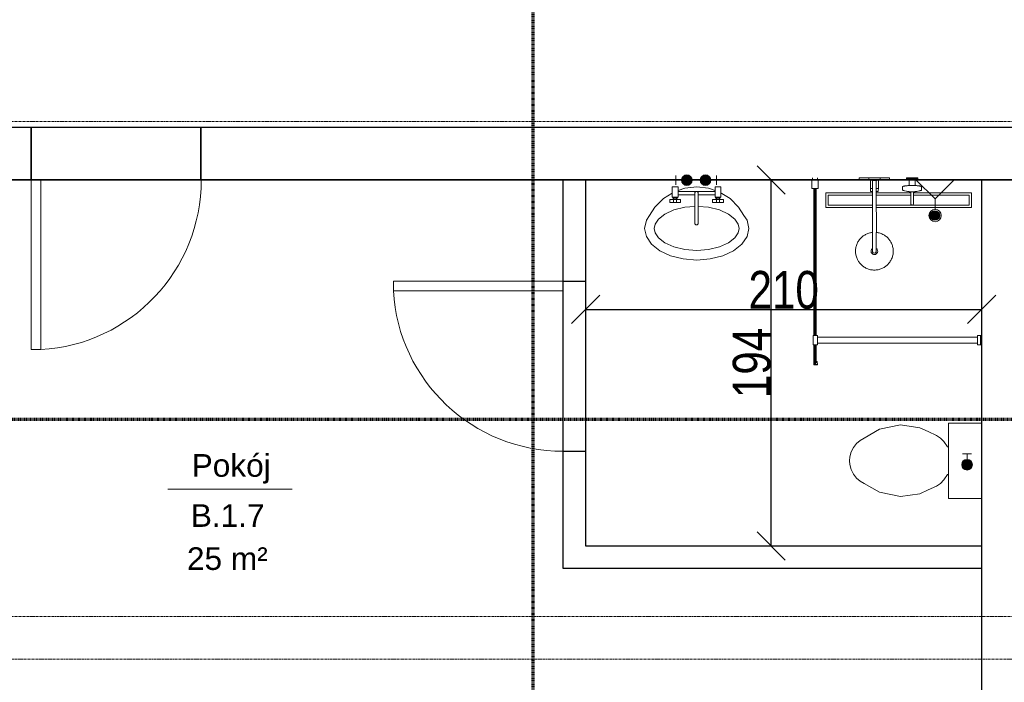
# Model space of a CAD drawing. Header units: millimetres. Extents: x -57350 to 14871, y -25411 to 16830.
# Tile 17 of 66: x -23835 to -18613, y -8658 to -5145. Entities that reach past the tile are written whole.
import ezdxf
from ezdxf.lldxf.tags import DXFTag

# ---------------------------------------------------------------- set-up
doc = ezdxf.new("R2010")
doc.units = ezdxf.units.MM
doc.linetypes.add('Kreska', pattern=[6.35, 3.175, -3.175])
doc.linetypes.add('Linia siatki', pattern=[22.225, 12.7, -3.175, 3.175, -3.175])
for name, color, linetype, lineweight in [('A-ANNO-DIMS', 7, 'Continuous', 5), ('A-AREA-IDEN', 7, 'Continuous', 5), ('A-DETL-GENF', 7, 'Continuous', 5), ('A-DOOR', 7, 'Continuous', 5), ('A-WALL', 7, 'Continuous', 5), ('G-ANNO-SYMB', 7, 'Continuous', 5), ('IS_Odbiorniki', 7, 'SOLID', 18), ('P-SANR-FIXT', 7, 'Continuous', 5), ('S-GRID', 7, 'Continuous', 5)]:
    doc.layers.add(name, color=color, linetype=linetype, lineweight=lineweight)
doc.layers.add('Default', color=7, linetype='Continuous')
doc.layers.add('IS_Ciepła_woda', color=1, linetype='DASHDOT', lineweight=30, true_color=0xff0000)
doc.styles.add('Arial_2', font='arial.ttf', dxfattribs={"width": 0.8, "height": 200})
doc.styles.add('Arial_3', font='arial.ttf', dxfattribs={"height": 120})
tags = doc.linetypes.add('DASHDOT', pattern=[20, 10, -5, 0, -5]).pattern_tags.tags
tags[10:11] = [DXFTag(74, 4), DXFTag(75, 0), DXFTag(340, '0'), DXFTag(46, 0.0), DXFTag(50, 0.0), DXFTag(44, 0.0), DXFTag(45, 0.0)]
tags[8:9] = [DXFTag(74, 4), DXFTag(75, 0), DXFTag(340, '0'), DXFTag(46, 0.0), DXFTag(50, 0.0), DXFTag(44, 0.0), DXFTag(45, 0.0)]
tags[6:7] = [DXFTag(74, 4), DXFTag(75, 0), DXFTag(340, '0'), DXFTag(46, 0.0), DXFTag(50, 0.0), DXFTag(44, 0.0), DXFTag(45, 0.0)]
tags[4:5] = [DXFTag(74, 4), DXFTag(75, 0), DXFTag(340, '0'), DXFTag(46, 0.0), DXFTag(50, 0.0), DXFTag(44, 0.0), DXFTag(45, 0.0)]
tags = doc.linetypes.add('SOLID', pattern=[10, 10, 0]).pattern_tags.tags
tags[6:7] = [DXFTag(74, 4), DXFTag(75, 0), DXFTag(340, '0'), DXFTag(46, 0.0), DXFTag(50, 0.0), DXFTag(44, 0.0), DXFTag(45, 0.0)]
tags[4:5] = [DXFTag(74, 4), DXFTag(75, 0), DXFTag(340, '0'), DXFTag(46, 0.0), DXFTag(50, 0.0), DXFTag(44, 0.0), DXFTag(45, 0.0)]
doc.dimstyles.new('REVIT_standard', dxfattribs={"dimscale": 304.8, "dimtxt": 204.05188, "dimasz": 0.492126, "dimexe": 0.328084, "dimexo": 0.0625, "dimgap": 0, "dimtad": 1, "dimdec": 0, "dimlfac": 0.1, "dimzin": 0, "dimdsep": 46, "dimtxsty": 'Arial_2', "dimblk1": 'OBLIQUE', "dimblk2": 'OBLIQUE', "dimsah": 1, "dimcen": 0.09, "dimazin": 0, "dimtfac": 1, "dimtdec": 4, "dimtix": 1, "dimtmove": 0, "dimatfit": 3, "dimfxl": 0.328084, "dimfxlon": 1, "dimtvp": 1, "dimtolj": 1, "dimtzin": 0, "dimarcsym": 2})

# ---------------------------------------------------------------- blocks, each defined once
blk = doc.blocks.new('AN_pomieszczenia - Room Tag With Area-359654-RZUT PIĘTRA I')
at = {"layer": 'A-AREA-IDEN'}
for p in [(-3.295, 0), (3.295, 0)]:
    blk.add_line(p, (0, 0), dxfattribs=at)
blk = doc.blocks.new('M_Jednoskrzydłowe płytowe - 90-1529471-RZUT PIĘTRA I')
at = {"layer": 'A-DOOR', "lineweight": 18}
for p, q in [((399, -45), (399, -945.2)), ((450, -45), (399, -45)), ((450, -45), (450, -945.2)), ((450, -945.2), (399, -945.2))]:
    blk.add_line(p, q, dxfattribs=at)
at = {"layer": 'A-DOOR'}
blk.add_arc((450, -45), 901.7, 180, 266.7576, dxfattribs=at)
blk = doc.blocks.new('Sanitary_Showers_Roca_T-500-Pack-Basic-Thermostatic - T-500 Pack Basic Thermostatic-822852-Rzut Parteru')
at = {"layer": 'A-DETL-GENF'}
for p, q in [((63, 0), (-4.7, 0)), ((-4.7, 0), (-4.7, -13)), ((85.3, 0), (63, 0)), ((155.3, 0), (85.3, 0)), ((-174.7, -47), (-175.3, -48)), ((-175.3, -48), (-175.3, -65.1)), ((-173.9, -46.4), (-174.7, -47)), ((-172.8, -45.9), (-173.9, -46.4)), ((-171.4, -45.4), (-172.8, -45.9)), ((-169.8, -44.9), (-171.4, -45.4)), ((-167.8, -44.5), (-169.8, -44.9)), ((-165.6, -44), (-167.8, -44.5)), ((-163.2, -43.6), (-165.6, -44)), ((-160.5, -43.2), (-163.2, -43.6)), ((-157.6, -42.8), (-160.5, -43.2)), ((-154.4, -42.5), (-157.6, -42.8)), ((-123.6, -0.1), (-154.7, -0.1)), ((-154.7, -0.1), (-154.7, -6.1)), ((-154.7, -6.1), (-140.7, -6.1)), ((-151.1, -42.2), (-154.4, -42.5)), ((-147.7, -41.9), (-151.1, -42.2)), ((-144.1, -41.7), (-147.7, -41.9)), ((-140.7, -41.5), (-144.1, -41.7)), ((-140.7, -6.1), (-140.7, -41.5)), ((-140.7, -6.1), (-108.7, -6.1)), ((-134.3, -41.3), (-140.7, -41.5)), ((-127.9, -41.2), (-134.3, -41.3)), ((-121.5, -41.2), (-127.9, -41.2)), ((-94.7, -0.1), (-123.6, -0.1)), ((-115.1, -41.3), (-121.5, -41.2)), ((-108.7, -41.5), (-115.1, -41.3)), ((-108.7, -41.5), (-108.7, -6.1)), ((-108.7, -6.1), (-94.7, -6.1)), ((-105.4, -41.7), (-108.7, -41.5)), ((-101.8, -41.9), (-105.4, -41.7)), ((-98.3, -42.2), (-101.8, -41.9)), ((-95, -42.5), (-98.3, -42.2)), ((-91.9, -42.8), (-95, -42.5)), ((-94.7, -6.1), (-94.7, -0.1)), ((-89, -43.2), (-91.9, -42.8)), ((-86.3, -43.6), (-89, -43.2)), ((-83.8, -44), (-86.3, -43.6)), ((-81.6, -44.4), (-83.8, -44)), ((-79.7, -44.9), (-81.6, -44.4)), ((-78, -45.4), (-79.7, -44.9)), ((-76.6, -45.9), (-78, -45.4)), ((-75.5, -46.4), (-76.6, -45.9)), ((-74.8, -46.9), (-75.5, -46.4)), ((-74.1, -48), (-74.8, -46.9)), ((-74.1, -65.1), (-74.1, -48)), ((-4.7, -13), (53.8, -13)), ((45.3, -0.1), (45.3, -12.1)), ((45.3, -12.1), (105.3, -12.1)), ((53.8, -13), (54, -29.1)), ((53.8, -13), (61.3, -13)), ((54, -29.1), (54, -31.8)), ((54, -31.8), (54.3, -52.5)), ((61.3, -12.1), (61.3, -14.6)), ((61.3, -14.6), (89.3, -14.6)), ((65, -14.6), (65, -73.3)), ((89.3, -12.1), (75.3, -12.1)), ((85.6, -73.3), (85.6, -14.6)), ((89.3, -14.6), (89.3, -12.1)), ((96.8, -13), (89.3, -13)), ((96.3, -52.5), (96.5, -31.8)), ((96.5, -29.1), (96.8, -13)), ((96.5, -31.8), (96.5, -29.1)), ((96.8, -13), (155.3, -13)), ((105.3, -12.1), (105.3, -0.1)), ((155.3, -13), (155.3, 0)), ((-175.3, -65.1), (-174.7, -66.2)), ((-174.7, -66.2), (-173.9, -66.7)), ((-173.9, -66.7), (-172.8, -67.2)), ((-172.8, -67.2), (-171.4, -67.7)), ((-171.4, -67.7), (-169.8, -68.2)), ((-169.8, -68.2), (-167.8, -68.7)), ((-167.8, -68.7), (-165.5, -69.1)), ((-165.5, -69.1), (-164, -69.6)), ((-164, -69.6), (-163.1, -69.8)), ((-163.1, -69.8), (-156.8, -71.3)), ((-156.8, -71.3), (-155.8, -71.5)), ((-155.8, -71.5), (-154.8, -71.7)), ((-154.8, -71.7), (-149.8, -72.7)), ((-149.8, -72.7), (-148.9, -72.8)), ((-148.9, -72.8), (-147.9, -73)), ((-147.9, -73), (-146.8, -73.1)), ((-146.8, -73.1), (-142.4, -73.8)), ((-142.4, -73.8), (-141.6, -73.9)), ((-141.6, -73.9), (-140.6, -74)), ((-140.6, -74), (-139.6, -74.1)), ((-139.6, -74.1), (-138.6, -74.2)), ((-138.6, -74.2), (-137.6, -74.3)), ((-137.6, -74.3), (-136.5, -74.3)), ((-136.5, -74.3), (-133.6, -74.6)), ((-133.6, -74.6), (-132.8, -74.6)), ((-132.8, -74.6), (-131.7, -74.7)), ((-131.7, -74.7), (-131.7, -80.5)), ((-131.7, -74.7), (-128.9, -74.8)), ((-131.7, -80.5), (-131.7, -86)), ((-131.7, -86), (-131.7, -88.8)), ((-131.7, -88.8), (-131.7, -91.8)), ((-131.7, -91.8), (-131.7, -96.5)), ((-131.7, -96.5), (-131.7, -101.5)), ((-131.7, -101.5), (-131.7, -116.3)), ((-128.9, -74.8), (-126.1, -74.9)), ((-126.1, -74.9), (-123.3, -74.9)), ((-123.3, -74.9), (-120.5, -74.8)), ((-120.5, -74.8), (-117.7, -74.7)), ((-117.7, -74.7), (-116.7, -74.6)), ((-117.7, -109.6), (-117.7, -74.7)), ((-116.7, -74.6), (-115.8, -74.6)), ((-115.8, -74.6), (-112.9, -74.3)), ((-112.9, -74.3), (-111.8, -74.3)), ((-111.8, -74.3), (-110.8, -74.2)), ((-110.8, -74.2), (-109.8, -74.1)), ((-109.8, -74.1), (-108.8, -74)), ((-108.8, -74), (-107.9, -73.9)), ((-107.9, -73.9), (-107, -73.7)), ((-107, -73.7), (-102.6, -73.1)), ((-102.6, -73.1), (-101.5, -73)), ((-101.5, -73), (-100.5, -72.8)), ((-100.5, -72.8), (-99.6, -72.7)), ((-99.6, -72.7), (-94.7, -71.7)), ((-94.7, -71.7), (-93.6, -71.5)), ((-93.6, -71.5), (-92.6, -71.3)), ((-92.6, -71.3), (-86.4, -69.8)), ((-86.4, -69.8), (-85.4, -69.5)), ((-85.4, -69.5), (-83.9, -69.1)), ((-83.9, -69.1), (-81.6, -68.6)), ((-81.6, -68.6), (-79.6, -68.2)), ((-79.6, -68.2), (-78, -67.7)), ((-78, -67.7), (-76.6, -67.2)), ((-76.6, -67.2), (-75.5, -66.7)), ((-75.5, -66.7), (-74.8, -66.1)), ((-74.8, -66.1), (-74.1, -65.1)), ((54.3, -52.5), (54.7, -73.3)), ((54.4, -57.9), (65, -57.9)), ((54.7, -73.3), (65, -73.3)), ((60.3, -57.9), (59.5, -57.9)), ((60.3, -73.2), (59.5, -73.3)), ((61.1, -57.8), (60.3, -57.9)), ((61.1, -73.1), (60.3, -73.2)), ((61.9, -57.6), (61.1, -57.8)), ((61.9, -73), (61.1, -73.1)), ((62.6, -57.4), (61.9, -57.6)), ((62.6, -72.8), (61.9, -73)), ((63.4, -57.2), (62.6, -57.4)), ((63.4, -72.6), (62.6, -72.8)), ((64.2, -57), (63.4, -57.2)), ((64.2, -72.3), (63.4, -72.6)), ((65, -56.7), (64.2, -57)), ((65, -72.1), (64.2, -72.3)), ((65, -73.3), (64.8, -290.3)), ((86.4, -56.9), (85.6, -56.7)), ((85.6, -57.9), (96.2, -57.9)), ((86.4, -72.3), (85.6, -72)), ((85.6, -290.3), (85.6, -73.3)), ((85.6, -73.3), (95.8, -73.3)), ((87.2, -57.2), (86.4, -56.9)), ((87.2, -72.5), (86.4, -72.3)), ((88, -57.4), (87.2, -57.2)), ((88, -72.7), (87.2, -72.5)), ((88.8, -57.6), (88, -57.4)), ((88.8, -72.9), (88, -72.7)), ((89.6, -57.8), (88.8, -57.6)), ((89.6, -73.1), (88.8, -72.9)), ((90.4, -57.9), (89.6, -57.8)), ((90.4, -73.2), (89.6, -73.1)), ((91.3, -57.9), (90.4, -57.9)), ((91.3, -73.3), (90.4, -73.2)), ((95.8, -73.3), (96.3, -52.5)), ((-131.7, -116.3), (-131.7, -138.6)), ((-131.7, -138.6), (-131.5, -139.9)), ((-131.5, -139.9), (-131.1, -141.1)), ((-131.1, -141.1), (-130.4, -142.3)), ((-130.4, -142.3), (-129.5, -143.4)), ((-129.5, -143.4), (-127.2, -144.9)), ((-127.2, -144.9), (-126, -145.3)), ((-126, -145.3), (-124.7, -145.5)), ((-124.7, -145.5), (-123.4, -145.3)), ((-123.4, -145.3), (-122.1, -144.9)), ((-122.1, -144.9), (-119.9, -143.3)), ((-119.9, -143.3), (-119, -142.3)), ((-119, -142.3), (-118.3, -141.1)), ((-118.3, -141.1), (-117.8, -139.9)), ((-117.8, -139.9), (-117.7, -138.6)), ((-117.7, -121.5), (-117.7, -109.6)), ((-117.7, -130.3), (-117.7, -121.5)), ((-117.7, -136.7), (-117.7, -130.3)), ((-117.7, -138.6), (-117.7, -136.7)), ((13.7, -311), (10, -314.1)), ((17.6, -308.1), (13.7, -311)), ((21.7, -305.3), (17.6, -308.1)), ((26, -302.8), (21.7, -305.3)), ((30.4, -300.4), (26, -302.8)), ((35, -298.2), (30.4, -300.4)), ((39.7, -296.3), (35, -298.2)), ((44.6, -294.6), (39.7, -296.3)), ((49.5, -293.1), (44.6, -294.6)), ((54.6, -291.9), (49.5, -293.1)), ((59.6, -291), (54.6, -291.9)), ((64.8, -290.3), (59.6, -291)), ((65, -290.3), (65, -385.5)), ((90.3, -290.9), (85.6, -290.3)), ((85.6, -385.5), (85.6, -290.3)), ((95.3, -291.8), (90.3, -290.9)), ((100.2, -292.9), (95.3, -291.8)), ((104.9, -294.3), (100.2, -292.9)), ((109.5, -295.8), (104.9, -294.3)), ((114, -297.6), (109.5, -295.8)), ((118.4, -299.5), (114, -297.6)), ((122.5, -301.6), (118.4, -299.5)), ((126.6, -303.9), (122.5, -301.6)), ((130.4, -306.3), (126.6, -303.9)), ((134.1, -308.9), (130.4, -306.3)), ((137.6, -311.6), (134.1, -308.9)), ((141.1, -314.5), (137.6, -311.6)), ((-21.6, -364.9), (-22.7, -369.8)), ((-20.2, -360.1), (-21.6, -364.9)), ((-18.7, -355.5), (-20.2, -360.1)), ((-16.9, -351), (-18.7, -355.5)), ((-15, -346.7), (-16.9, -351)), ((-12.8, -342.5), (-15, -346.7)), ((-10.6, -338.5), (-12.8, -342.5)), ((-8.2, -334.6), (-10.6, -338.5)), ((-5.6, -331), (-8.2, -334.6)), ((-2.9, -327.4), (-5.6, -331)), ((0, -324), (-2.9, -327.4)), ((3.1, -320.6), (0, -324)), ((6.4, -317.2), (3.1, -320.6)), ((10, -314.1), (6.4, -317.2)), ((144.5, -317.6), (141.1, -314.5)), ((147.8, -320.9), (144.5, -317.6)), ((151, -324.4), (147.8, -320.9)), ((154.1, -328.2), (151, -324.4)), ((157, -332.1), (154.1, -328.2)), ((159.7, -336.2), (157, -332.1)), ((162.3, -340.5), (159.7, -336.2)), ((164.7, -344.9), (162.3, -340.5)), ((166.8, -349.5), (164.7, -344.9)), ((168.8, -354.2), (166.8, -349.5)), ((170.5, -359.1), (168.8, -354.2)), ((171.9, -364), (170.5, -359.1)), ((173.1, -369), (171.9, -364)), ((-24.6, -384.8), (-24.7, -390)), ((-24.7, -390), (-24.6, -395.1)), ((-24.2, -379.7), (-24.6, -384.8)), ((-24.6, -395.1), (-24.2, -400.3)), ((-23.6, -374.7), (-24.2, -379.7)), ((-24.2, -400.3), (-23.5, -405.4)), ((-22.7, -369.8), (-23.6, -374.7)), ((-23.5, -405.4), (-22.5, -410.5)), ((-22.5, -410.5), (-21.3, -415.5)), ((-21.3, -415.5), (-19.9, -420.5)), ((58.2, -386.3), (57.8, -388.8)), ((57.8, -388.8), (57.9, -391.4)), ((57.9, -391.4), (58.3, -393.9)), ((58.9, -383.8), (58.2, -386.3)), ((58.3, -393.9), (59.1, -396.4)), ((59.9, -381.4), (58.9, -383.8)), ((59.1, -396.4), (60.3, -398.7)), ((61.3, -379.3), (59.9, -381.4)), ((60.3, -398.7), (61.7, -400.8)), ((63, -377.3), (61.3, -379.3)), ((61.7, -400.8), (63.5, -402.7)), ((65, -375.6), (63, -377.3)), ((63.5, -402.7), (65.5, -404.3)), ((65, -385.5), (65.3, -392.3)), ((65.3, -392.3), (69, -397.9)), ((65.5, -404.3), (67.8, -405.6)), ((67.8, -405.6), (70.2, -406.5)), ((69, -397.9), (75.3, -400.1)), ((70.2, -406.5), (72.7, -407.1)), ((72.7, -407.1), (75.3, -407.3)), ((75.3, -400.1), (81.6, -397.9)), ((75.3, -407.3), (77.9, -407.1)), ((77.9, -407.1), (80.4, -406.5)), ((80.4, -406.5), (82.8, -405.6)), ((81.6, -397.9), (85.3, -392.3)), ((82.8, -405.6), (85, -404.3)), ((85, -404.3), (87.1, -402.7)), ((85.3, -392.3), (85.6, -385.5)), ((87.6, -377.3), (85.6, -375.6)), ((87.1, -402.7), (88.8, -400.8)), ((89.3, -379.3), (87.6, -377.3)), ((88.8, -400.8), (90.3, -398.7)), ((90.7, -381.4), (89.3, -379.3)), ((90.3, -398.7), (91.5, -396.4)), ((91.7, -383.8), (90.7, -381.4)), ((91.5, -396.4), (92.3, -393.9)), ((92.4, -386.3), (91.7, -383.8)), ((92.3, -393.9), (92.7, -391.4)), ((92.8, -388.8), (92.4, -386.3)), ((92.7, -391.4), (92.8, -388.8)), ((170.8, -419.4), (172.1, -414.6)), ((172.1, -414.6), (173.3, -409.8)), ((174.1, -374.1), (173.1, -369)), ((173.3, -409.8), (174.2, -404.8)), ((174.7, -379.3), (174.1, -374.1)), ((174.2, -404.8), (174.8, -399.8)), ((175.1, -384.4), (174.7, -379.3)), ((174.8, -399.8), (175.2, -394.7)), ((175.3, -389.6), (175.1, -384.4)), ((175.2, -394.7), (175.3, -389.6)), ((-19.9, -420.5), (-18.2, -425.3)), ((-18.2, -425.3), (-16.2, -430)), ((-16.2, -430), (-14.1, -434.6)), ((-14.1, -434.6), (-11.7, -439.1)), ((-11.7, -439.1), (-9.1, -443.3)), ((-9.1, -443.3), (-6.4, -447.5)), ((-6.4, -447.5), (-3.5, -451.4)), ((-3.5, -451.4), (-0.4, -455.1)), ((-0.4, -455.1), (2.8, -458.6)), ((2.8, -458.6), (6.1, -461.9)), ((6.1, -461.9), (9.5, -465.1)), ((9.5, -465.1), (13, -468)), ((13, -468), (16.5, -470.7)), ((133, -471.4), (136.9, -468.5)), ((136.9, -468.5), (140.6, -465.5)), ((140.6, -465.5), (144.1, -462.3)), ((144.1, -462.3), (147.5, -459)), ((147.5, -459), (150.6, -455.6)), ((150.6, -455.6), (153.5, -452.1)), ((153.5, -452.1), (156.2, -448.5)), ((156.2, -448.5), (158.7, -444.9)), ((158.7, -444.9), (161.1, -441)), ((161.1, -441), (163.4, -437)), ((163.4, -437), (165.5, -432.8)), ((165.5, -432.8), (167.5, -428.5)), ((167.5, -428.5), (169.2, -424)), ((169.2, -424), (170.8, -419.4)), ((16.5, -470.7), (20.2, -473.2)), ((20.2, -473.2), (24, -475.6)), ((24, -475.6), (28, -477.9)), ((28, -477.9), (32.2, -480)), ((32.2, -480), (36.6, -482)), ((36.6, -482), (41, -483.7)), ((41, -483.7), (45.7, -485.3)), ((45.7, -485.3), (50.4, -486.6)), ((50.4, -486.6), (55.3, -487.7)), ((55.3, -487.7), (60.2, -488.6)), ((60.2, -488.6), (65.3, -489.3)), ((65.3, -489.3), (70.4, -489.6)), ((70.4, -489.6), (75.5, -489.8)), ((75.5, -489.8), (80.6, -489.6)), ((80.6, -489.6), (85.8, -489.2)), ((85.8, -489.2), (90.9, -488.5)), ((90.9, -488.5), (96, -487.6)), ((96, -487.6), (101.1, -486.4)), ((101.1, -486.4), (106, -484.9)), ((106, -484.9), (110.8, -483.2)), ((110.8, -483.2), (115.6, -481.3)), ((115.6, -481.3), (120.2, -479.1)), ((120.2, -479.1), (124.6, -476.8)), ((124.6, -476.8), (128.9, -474.2)), ((128.9, -474.2), (133, -471.4))]:
    blk.add_line(p, q, dxfattribs=at)
blk = doc.blocks.new('Plumbing_Drainage_Roca_IN-WALL-950-IN-DRAIN-CHANNEL-Installatio - IN-WALL 950 IN-DRAIN CHANNEL - Installation drainage kit-V29-Rzut Parteru')
at = {"layer": 'A-DETL-GENF'}
for p, q in [((-385.7, 39.3), (-385.7, -38.1)), ((-78, 39.3), (-385.7, 39.3)), ((-78, 39.3), (-385.7, 39.3)), ((-385.7, 39.3), (-385.7, -38.1)), ((-78, 27.3), (-373.4, 27.3)), ((-373.4, 27.3), (-373.4, -26)), ((118.7, 39.3), (-63.9, 39.3)), ((118.7, 39.3), (-63.9, 39.3)), ((118.7, 27.3), (-63.9, 27.3)), ((385.8, 39.3), (139.3, 39.3)), ((385.8, 39.3), (139.3, 39.3)), ((373.6, 27.3), (139.3, 27.3)), ((373.6, -26), (373.6, 27.3)), ((385.8, -38.1), (385.8, 39.3)), ((385.8, -38.1), (385.8, 39.3)), ((-385.7, -38.1), (118.6, -38.1)), ((-385.7, -38.1), (118.6, -38.1)), ((-373.4, -26), (118.7, -26)), ((139.3, -26), (373.6, -26)), ((139.3, -38.1), (385.8, -38.1)), ((139.3, -38.1), (385.8, -38.1))]:
    blk.add_line(p, q, dxfattribs=at)
blk = doc.blocks.new('Sanitary_Shower-screens_Shower-wall-Square_100_GB51SRWL10 _1_ - 1000 mm_ Chromed Profiles-830542-Rzut Parteru')
at = {"layer": 'P-SANR-FIXT', "color": 13, "true_color": 0xcb6b69}
for p, q in [((11, 898), (1, 898)), ((11, 899), (11, 898)), ((11, 898), (11, 870)), ((56.5, 900), (12, 900)), ((58, 869.5), (58, 898.5)), ((837, 890.5), (58, 890.5)), ((58, 890.5), (58, 877.5)), ((887, 893), (837, 893)), ((837, 893), (837, 870)), ((887, 870), (887, 893)), ((993.5, 890.5), (887, 890.5)), ((980, 888.6), (979.9, 887.1)), ((979.9, 887.1), (991.8, 888.3)), ((991.4, 889.5), (980, 888.6)), ((991.8, 888.3), (991.8, 879.7)), ((993, 880.1), (993, 888)), ((993.5, 877.5), (993.5, 890.5)), ((1, 870), (11, 870)), ((11, 870), (11, 869)), ((12, 868), (56.5, 868)), ((837, 887), (58, 887)), ((58, 887), (58, 881)), ((58, 881), (837, 881)), ((58, 877.5), (837, 877.5)), ((837, 870), (887, 870)), ((846.5, 870), (846.5, 23)), ((877.5, 23), (877.5, 870)), ((991.5, 887), (887, 887)), ((887, 881), (991.5, 881)), ((887, 877.5), (981.3, 877.5)), ((977.8, 872.6), (991.1, 871.2)), ((981.1, 876.9), (978.3, 877.2)), ((991.8, 879.7), (979.9, 880.9)), ((979.9, 880.9), (979.9, 879.8)), ((979.9, 879.8), (981.8, 879.6)), ((981.8, 879.6), (981.1, 876.9)), ((988.9, 876), (989.6, 878.9)), ((991.5, 875.7), (988.9, 876)), ((989.3, 877.5), (993.5, 877.5)), ((989.6, 878.9), (991.3, 878.6)), ((991.5, 881), (991.5, 887)), ((846.5, 23), (837, 23)), ((837, 23), (837, 0)), ((837, 0), (887, 0)), ((838, 6), (888, 6)), ((846.5, 23), (877.5, 23)), ((887, 23), (877.5, 23)), ((887, 0), (887, 23))]:
    blk.add_line(p, q, dxfattribs=at)
for centre, radius, start, end in [((12, 899), 1, 90, 180), ((56.5, 898.5), 1.5, 0, 90), ((991.5, 888), 1.51, 2.4505, 94.355), ((12, 869), 1, 180, 270), ((56.5, 869.5), 1.5, 270, 360), ((978, 874.9), 2.29, 83.0727, 263.758), ((991.3, 873.5), 2.28, 263.758, 84.1208), ((991.5, 880.1), 1.52, 261.8239, 359.9691)]:
    blk.add_arc(centre, radius, start, end, dxfattribs=at)
blk = doc.blocks.new('A$C4DF32C06')
at = {"layer": 'IS_Odbiorniki', "ltscale": 10}
h = blk.add_hatch(color=256, dxfattribs=at)
h.dxf.hatch_style = 1
edge = h.paths.add_edge_path()
edge.add_arc((28.2, 28.2), 28.2, 0, 360)
for points in [[(56.5, 28.2), (86.6, 28.2), (86.6, 52.7)], [(56.5, 28.2), (86.6, 28.2), (86.6, 3.8)]]:
    blk.add_lwpolyline(points, dxfattribs=at)
blk.add_circle((28.2, 28.2), 28.2, dxfattribs=at)
blk = doc.blocks.new('M_Jednoskrzydłowe płytowe - 90-1438569-RZUT PIĘTRA I')
at = {"layer": 'A-DOOR', "lineweight": 18}
for p, q in [((399, 50), (399, 950.2)), ((450, 950.2), (399, 950.2)), ((450, 50), (450, 950.2)), ((450, 50), (399, 50))]:
    blk.add_line(p, q, dxfattribs=at)
at = {"layer": 'A-DOOR'}
blk.add_arc((450, 50), 901.7, 93.2424, 180, dxfattribs=at)
blk = doc.blocks.new('_Oblique')
at = {"color": 0, "linetype": 'ByBlock', "lineweight": -2}
blk.add_line((-0.5, -0.5), (0.5, 0.5), dxfattribs=at)
blk = doc.blocks.new('*D444')
at = {"layer": 'A-ANNO-DIMS', "color": 0, "lineweight": -2, "transparency": 16777216}
for p, q in [((-18752.5, -5994.4), (-19950, -5994.4)), ((-19850, -7935.7), (-19850, -5994.4)), ((-18752.5, -7935.7), (-19950, -7935.7))]:
    blk.add_line(p, q, dxfattribs=at)
at = {"layer": 'Defpoints', "color": 0, "transparency": 16777216}
for p in [(-19850, -5994.4), (-18733.4, -5994.4), (-18733.4, -7935.7)]:
    blk.add_point(p, dxfattribs=at)
at = {"layer": 'A-ANNO-DIMS', "color": 0, "lineweight": -2, "transparency": 16777216, "xscale": 150, "yscale": 150, "zscale": 150}
for p, rotation in [((-19850, -5994.4), 90), ((-19850, -7935.7), 270)]:
    blk.add_blockref('_Oblique', p, dxfattribs=dict(at, rotation=rotation))
at = {"layer": 'A-ANNO-DIMS', "color": 0, "transparency": 16777216, "insert": (-19952.1, -6965.1), "char_height": 200, "attachment_point": 5, "rotation": 90, "style": 'Arial_2'}
blk.add_mtext('\\A1;194', dxfattribs=at)
blk = doc.blocks.new('*D445')
at = {"layer": 'A-ANNO-DIMS', "color": 0, "lineweight": -2, "transparency": 16777216}
for p, q in [((-20833.4, -7564.1), (-20833.4, -6580.9)), ((-18733.4, -7564.1), (-18733.4, -6580.9)), ((-20833.4, -6680.9), (-18733.4, -6680.9))]:
    blk.add_line(p, q, dxfattribs=at)
at = {"layer": 'Defpoints', "color": 0, "transparency": 16777216}
for p in [(-18733.4, -6680.9), (-20833.4, -7583.2), (-18733.4, -7583.2)]:
    blk.add_point(p, dxfattribs=at)
at = {"layer": 'A-ANNO-DIMS', "color": 0, "lineweight": -2, "transparency": 16777216, "xscale": 150, "yscale": 150, "zscale": 150, "rotation": 180}
blk.add_blockref('_Oblique', (-20833.4, -6680.9), dxfattribs=at)
at = {"layer": 'A-ANNO-DIMS', "color": 0, "lineweight": -2, "transparency": 16777216, "xscale": 150, "yscale": 150, "zscale": 150}
blk.add_blockref('_Oblique', (-18733.4, -6680.9), dxfattribs=at)
at = {"layer": 'A-ANNO-DIMS', "color": 0, "transparency": 16777216, "insert": (-19783.4, -6578.8), "char_height": 200, "attachment_point": 5, "style": 'Arial_2'}
blk.add_mtext('\\A1;210', dxfattribs=at)

msp = doc.modelspace()

# ---------------------------------------------------------------- hatches: boundary and pattern name
at = {"true_color": 0xed1f24}
h = msp.add_hatch(color=240, dxfattribs=at)
h.dxf.hatch_style = 1
edge = h.paths.add_edge_path()
edge.add_arc((-20297.70788, -5995.07709), 24.46739, 0, 360)
h = msp.add_hatch(color=240, dxfattribs=at)
h.dxf.hatch_style = 1
edge = h.paths.add_edge_path()
edge.add_arc((-20198.05051, -5995.64776), 24.46739, 0, 360)
h = msp.add_hatch(color=240, dxfattribs=at)
h.dxf.hatch_style = 1
edge = h.paths.add_edge_path()
edge.add_arc((-18981.72477, -6183.20751), 24.46739, 0, 360)
h = msp.add_hatch(color=240, dxfattribs=at)
h.dxf.hatch_style = 1
edge = h.paths.add_edge_path()
edge.add_arc((-18811.08313, -7504.54142), 24.46739, 0, 360)

# ---------------------------------------------------------------- linework, layer by layer
for p, q in [((-23891.41602, -5714.40745), (-14133.41602, -5714.40745)), ((-20953.41602, -8055.74287), (-20953.41602, -5994.40745)), ((-20833.41602, -7935.74287), (-20833.41602, -5994.40745)), ((-18733.41602, -10914.40745), (-18733.41602, -5994.40745)), ((-20953.41602, -6531.71183), (-20833.41602, -6531.71183)), ((-20953.41602, -7433.40329), (-20833.41602, -7433.40329)), ((-18733.41602, -7935.74287), (-20833.41602, -7935.74287)), ((-18733.41602, -8055.74287), (-20953.41602, -8055.74287))]:
    msp.add_line(p, q)
at = {"color": 240, "true_color": 0xed1f24}
for centre in [(-20297.70788, -5995.07709), (-20198.05051, -5995.64776), (-18981.72477, -6183.20751), (-18811.08313, -7504.54142)]:
    msp.add_circle(centre, 24.46739, dxfattribs=at)
at = {"layer": 'A-WALL', "lineweight": 35}
for p, q in [((-23774.23982, -5994.40745), (-23774.23982, -5714.40745)), ((-22874.23982, -5714.40745), (-22874.23982, -5994.40745)), ((-23891.41602, -5994.40745), (-20903.41602, -5994.40745)), ((-20903.41602, -5994.40745), (-19063.41602, -5994.40745)), ((-19063.41602, -5994.40745), (-17573.36641, -5994.40745))]:
    msp.add_line(p, q, dxfattribs=at)
at = {"layer": 'Default', "color": 7, "lineweight": 15, "ltscale": 35, "transparency": 33554687}
for p, q in [((-20343.76388, -6031.91183), (-20375.167, -6031.91183)), ((-20375.167, -6031.91183), (-20375.167, -6086.13987)), ((-20343.76388, -6031.91183), (-20343.76388, -6086.13987)), ((-20307.82324, -6038.98771), (-20343.76388, -6051.54048)), ((-20343.76388, -6056.66129), (-20245.63421, -6056.66129)), ((-20244.81013, -6031.91183), (-20307.82324, -6038.98771)), ((-20254.78723, -6056.66129), (-20249.42564, -6056.66129)), ((-20254.78723, -6061.37345), (-20249.42564, -6056.66129)), ((-20249.42564, -6056.66129), (-20241.84616, -6056.66129)), ((-20245.63421, -6056.66129), (-20147.50793, -6056.66129)), ((-20181.80041, -6038.98771), (-20244.81013, -6031.91183)), ((-20241.84616, -6056.66129), (-20236.48457, -6056.66129)), ((-20241.84616, -6056.66129), (-20236.48457, -6061.37345)), ((-20147.50793, -6050.97244), (-20181.80041, -6038.98771)), ((-20116.10481, -6031.91183), (-20147.50793, -6031.91183)), ((-20147.50793, -6086.13987), (-20147.50793, -6031.91183)), ((-20116.10481, -6086.13987), (-20116.10481, -6031.91183)), ((-20421.40352, -6093.59048), (-20466.29709, -6138.36027)), ((-20375.167, -6064.59176), (-20421.40352, -6093.59048)), ((-20367.99786, -6099.29798), (-20388.18268, -6099.29798)), ((-20388.18268, -6099.29798), (-20388.18268, -6114.23311)), ((-20375.167, -6086.13987), (-20371.94869, -6086.13987)), ((-20371.94869, -6086.13987), (-20347.54175, -6086.13987)), ((-20371.94869, -6086.13987), (-20371.94869, -6091.29629)), ((-20371.94869, -6091.29629), (-20367.99786, -6091.29629)), ((-20351.48918, -6091.29629), (-20367.99786, -6091.29629)), ((-20367.99786, -6091.29629), (-20367.99786, -6099.29798)), ((-20351.48918, -6099.29798), (-20367.99786, -6099.29798)), ((-20367.99786, -6099.29798), (-20367.99786, -6114.23311)), ((-20351.48918, -6091.29629), (-20351.48918, -6099.29798)), ((-20351.48918, -6091.29629), (-20347.54175, -6091.29629)), ((-20330.3989, -6099.29798), (-20351.48918, -6099.29798)), ((-20351.48918, -6099.29798), (-20351.48918, -6114.23311)), ((-20347.54175, -6091.29629), (-20347.54175, -6086.13987)), ((-20347.54175, -6086.13987), (-20343.76388, -6086.13987)), ((-20343.76388, -6073.42771), (-20254.78723, -6073.42771)), ((-20330.3989, -6114.23311), (-20330.3989, -6099.29798)), ((-20254.78723, -6206.90284), (-20254.78723, -6061.37345)), ((-20236.48457, -6061.37345), (-20236.48457, -6073.42771)), ((-20236.48457, -6228.32717), (-20236.48457, -6073.42771)), ((-20236.48457, -6073.42771), (-20147.50793, -6073.42771)), ((-20140.33879, -6099.29798), (-20160.87291, -6099.29798)), ((-20160.87291, -6099.29798), (-20160.87291, -6114.23311)), ((-20147.50793, -6086.13987), (-20144.28623, -6086.13987)), ((-20144.28623, -6086.13987), (-20144.28623, -6091.29629)), ((-20144.28623, -6086.13987), (-20119.88098, -6086.13987)), ((-20119.88098, -6091.29629), (-20144.28623, -6091.29629)), ((-20140.33879, -6091.29629), (-20140.33879, -6099.29798)), ((-20140.2981, -6099.29798), (-20140.33879, -6099.29798)), ((-20123.27394, -6099.29798), (-20140.2981, -6099.29798)), ((-20140.2981, -6099.29798), (-20140.2981, -6114.23311)), ((-20123.27394, -6091.29629), (-20123.27394, -6099.29798)), ((-20123.27394, -6114.23311), (-20123.27394, -6099.29798)), ((-20103.08913, -6099.29798), (-20123.27394, -6099.29798)), ((-20119.88098, -6091.29629), (-20119.88098, -6086.13987)), ((-20119.88098, -6086.13987), (-20116.10481, -6086.13987)), ((-20110.66522, -6066.97413), (-20116.10481, -6063.56082)), ((-20103.08913, -6071.7219), (-20110.66522, -6066.97413)), ((-20068.21674, -6093.59048), (-20103.08913, -6071.7219)), ((-20103.08913, -6114.23311), (-20103.08913, -6099.29798)), ((-20023.32316, -6138.36027), (-20068.21674, -6093.59048)), ((-20466.29709, -6138.36027), (-20494.99738, -6183.87784)), ((-20413.83082, -6176.16102), (-20366.21066, -6153.98892)), ((-20388.18268, -6114.23311), (-20367.99786, -6114.23311)), ((-20367.99786, -6114.23311), (-20351.48918, -6114.23311)), ((-20366.21066, -6153.98892), (-20308.15219, -6139.40987)), ((-20351.48918, -6114.23311), (-20330.3989, -6114.23311)), ((-20308.15219, -6139.40987), (-20254.6821, -6135.01818)), ((-20236.48457, -6135.01818), (-20181.4172, -6139.42683)), ((-20181.4172, -6139.42683), (-20123.41298, -6153.98892)), ((-20160.87291, -6114.23311), (-20140.2981, -6114.23311)), ((-20140.2981, -6114.23311), (-20123.27394, -6114.23311)), ((-20123.41298, -6153.98892), (-20075.78944, -6176.16102)), ((-20123.27394, -6114.23311), (-20103.08913, -6114.23311)), ((-19994.62288, -6183.87784), (-20023.32316, -6138.36027)), ((-20521.18473, -6251.81507), (-20511.76719, -6208.43231)), ((-20511.76719, -6208.43231), (-20494.99738, -6183.87784)), ((-20464.97789, -6228.57642), (-20447.17035, -6202.51116)), ((-20447.17035, -6202.51116), (-20413.83082, -6176.16102)), ((-20254.78723, -6228.32717), (-20254.78723, -6206.90284)), ((-20075.78944, -6176.16102), (-20042.4499, -6202.51116)), ((-20042.4499, -6202.51116), (-20024.64576, -6228.57642)), ((-19994.62288, -6183.87784), (-19977.85307, -6208.43231)), ((-19977.85307, -6208.43231), (-19968.43553, -6251.81507)), ((-20511.76719, -6295.19784), (-20521.18473, -6251.81507)), ((-20470.0207, -6251.81507), (-20464.97789, -6228.57642)), ((-20464.97789, -6275.05372), (-20470.0207, -6251.81507)), ((-20249.42564, -6232.64764), (-20254.78723, -6228.32717)), ((-20249.42564, -6232.64764), (-20245.63421, -6232.64764)), ((-20245.63421, -6232.64764), (-20241.84616, -6232.64764)), ((-20241.84616, -6232.64764), (-20236.48457, -6228.32717)), ((-20241.84616, -6232.64764), (-20236.48457, -6228.32717)), ((-20024.64576, -6228.57642), (-20019.59955, -6251.81507)), ((-20019.59955, -6251.81507), (-20024.64576, -6275.05372)), ((-19968.43553, -6251.81507), (-19977.85307, -6295.19784)), ((-20484.15889, -6335.61156), (-20511.76719, -6295.19784)), ((-20447.17035, -6301.11899), (-20464.97789, -6275.05372)), ((-20413.83082, -6327.46913), (-20447.17035, -6301.11899)), ((-20042.4499, -6301.11899), (-20075.78944, -6327.46913)), ((-20024.64576, -6275.05372), (-20042.4499, -6301.11899)), ((-19977.85307, -6295.19784), (-20005.46137, -6335.61156)), ((-20440.23861, -6370.33642), (-20484.15889, -6335.61156)), ((-20382.99743, -6396.97143), (-20440.23861, -6370.33642)), ((-20366.21066, -6349.62257), (-20413.83082, -6327.46913)), ((-20308.20645, -6364.20162), (-20366.21066, -6349.62257)), ((-20244.81013, -6369.25122), (-20308.20645, -6364.20162)), ((-20181.4172, -6364.20162), (-20244.81013, -6369.25122)), ((-20123.41298, -6349.62257), (-20181.4172, -6364.20162)), ((-20075.78944, -6327.46913), (-20123.41298, -6349.62257)), ((-20049.38504, -6370.33642), (-20106.62283, -6396.97143)), ((-20005.46137, -6335.61156), (-20049.38504, -6370.33642)), ((-20316.3421, -6413.70224), (-20382.99743, -6396.97143)), ((-20244.81013, -6419.42669), (-20316.3421, -6413.70224)), ((-20173.27816, -6413.70224), (-20244.81013, -6419.42669)), ((-20106.62283, -6396.97143), (-20173.27816, -6413.70224)), ((-19275.04866, -7316.69242), (-19164.45778, -7293.69285)), ((-19164.45778, -7293.69285), (-19060.92413, -7308.69242)), ((-19017.02589, -7328.69072), (-19060.92413, -7308.69242)), ((-18733.41602, -7283.69201), (-18909.42103, -7283.69201)), ((-18909.42103, -7283.69201), (-18909.42103, -7410.68983)), ((-19355.78792, -7363.69197), (-19275.04866, -7316.69242)), ((-18973.14461, -7349.69283), (-19017.02589, -7328.69072)), ((-18951.96785, -7363.69197), (-18973.14461, -7349.69283)), ((-19413.19866, -7412.84837), (-19425.16474, -7436.89753)), ((-19397.18001, -7392.07687), (-19413.19866, -7412.84837)), ((-19377.76332, -7375.45627), (-19397.18001, -7392.07687)), ((-19355.78792, -7363.69197), (-19377.76332, -7375.45627)), ((-18933.51258, -7381.69281), (-18951.96785, -7363.69197)), ((-18914.48758, -7410.68983), (-18933.51258, -7381.69281)), ((-18909.42103, -7410.68983), (-18914.48758, -7410.68983)), ((-18909.42103, -7410.68983), (-18909.42103, -7556.6923)), ((-19432.54413, -7463.21884), (-19434.39237, -7483.69191)), ((-19425.16474, -7436.89753), (-19432.54413, -7463.21884)), ((-19434.39237, -7483.69191), (-19435.03332, -7483.69191)), ((-19432.54413, -7504.16838), (-19434.39237, -7483.69191)), ((-19425.16474, -7530.4846), (-19432.54413, -7504.16838)), ((-19413.19866, -7554.53546), (-19425.16474, -7530.4846)), ((-19397.18001, -7575.30696), (-19413.19866, -7554.53546)), ((-18914.48758, -7556.6923), (-18933.51258, -7585.69102)), ((-18909.42103, -7556.6923), (-18914.48758, -7556.6923)), ((-18909.42103, -7556.6923), (-18909.42103, -7683.69182)), ((-19397.18001, -7575.30696), (-19377.76332, -7591.92756)), ((-19377.76332, -7591.92756), (-19355.78792, -7603.69186)), ((-19355.78792, -7603.69186), (-19275.04866, -7650.69141)), ((-18973.14461, -7617.691), (-19017.02589, -7638.69311)), ((-18951.96785, -7603.69186), (-18973.14461, -7617.691)), ((-18933.51258, -7585.69102), (-18951.96785, -7603.69186)), ((-19275.04866, -7650.69141), (-19164.45778, -7673.69098)), ((-19060.92413, -7658.69141), (-19164.45778, -7673.69098)), ((-19017.02589, -7638.69311), (-19060.92413, -7658.69141)), ((-18909.42103, -7683.69182), (-18733.41602, -7683.69182))]:
    msp.add_line(p, q, dxfattribs=at)
at = {"layer": 'G-ANNO-SYMB', "linetype": 'Kreska', "lineweight": 70}
for p, q in [((-21113.01642, -24302.92169), (-21113.01642, 15819.38791)), ((-55682.0653, -7263.09522), (97.70978, -7263.09522))]:
    msp.add_line(p, q, dxfattribs=at)
at = {"layer": 'IS_Odbiorniki', "ltscale": 10}
for points in [[(-18880.49161, -5995.64776), (-19080.49161, -5995.64776), (-18980.49161, -6094.73032), (-18880.49161, -5995.64776)], [(-18980.49161, -6094.73032), (-18980.49161, -6154.17987)]]:
    msp.add_lwpolyline(points, dxfattribs=at)
at = {"layer": 'IS_Odbiorniki', "ltscale": 10, "extrusion": (0, 0, -1)}
msp.add_ellipse((-18980.49161, -6183.90464), major_axis=(0, -32.35057), ratio=1, dxfattribs=at)
at = {"layer": 'S-GRID', "linetype": 'Linia siatki'}
for p, q in [((-55866.74056, -5684.40745), (1287.74041, -5684.40745)), ((-55866.74056, -8309.40745), (1287.74041, -8309.40745)), ((-54596.74056, -8536.40745), (17.74041, -8536.40745))]:
    msp.add_line(p, q, dxfattribs=at)

# ---------------------------------------------------------------- block references
at = {"layer": 'A-AREA-IDEN', "xscale": 99.99999999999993, "yscale": 99.99999999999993, "zscale": 99.99999999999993}
msp.add_blockref('AN_pomieszczenia - Room Tag With Area-359654-RZUT PIĘTRA I', (-22719.59688, -7633.82468), dxfattribs=at)
at = {"layer": 'A-DETL-GENF', "xscale": -1}
for name, p in [('Sanitary_Showers_Roca_T-500-Pack-Basic-Thermostatic - T-500 Pack Basic Thermostatic-822852-Rzut Parteru', (-19227.15902, -5983.01362)), ('Plumbing_Drainage_Roca_IN-WALL-950-IN-DRAIN-CHANNEL-Installatio - IN-WALL 950 IN-DRAIN CHANNEL - Installation drainage kit-V29-Rzut Parteru', (-19173.41602, -6103.01362))]:
    msp.add_blockref(name, p, dxfattribs=at)
at = {"layer": 'A-DOOR', "xscale": -1}
msp.add_blockref('M_Jednoskrzydłowe płytowe - 90-1529471-RZUT PIĘTRA I', (-23324.23982, -5949.40745), dxfattribs=at)
at = {"layer": 'A-DOOR', "rotation": 89.9999999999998}
msp.add_blockref('M_Jednoskrzydłowe płytowe - 90-1438569-RZUT PIĘTRA I', (-20903.41602, -6981.71183), dxfattribs=at)
at = {"layer": 'IS_Ciepła_woda', "xscale": -1}
msp.add_blockref('A$C4DF32C06', (-20269.09749, -6024.57784), dxfattribs=at)
at = {"layer": 'IS_Ciepła_woda'}
msp.add_blockref('A$C4DF32C06', (-20226.17592, -6024.57784), dxfattribs=at)
at = {"layer": 'IS_Ciepła_woda', "color": 240, "true_color": 0xed1f24, "rotation": 89.99999999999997}
msp.add_blockref('A$C4DF32C06', (-18782.85469, -7532.77339), dxfattribs=at)
at = {"layer": 'P-SANR-FIXT', "color": 13, "true_color": 0xcb6b69, "xscale": -1, "rotation": 90}
msp.add_blockref('Sanitary_Shower-screens_Shower-wall-Square_100_GB51SRWL10 _1_ - 1000 mm_ Chromed Profiles-830542-Rzut Parteru', (-18733.41602, -5982.01362), dxfattribs=at)

# ---------------------------------------------------------------- texts
at = {"layer": 'A-AREA-IDEN', "char_height": 120, "attachment_point": 1, "style": 'Arial_3'}
for s, insert, width in [('Pokój', (-22923.35268, -7448.45841), 1443.0375), ('B.1.7', (-22927.76107, -7714.24346), 513.08), ('25 m²', (-22948.42487, -7942.55808), 857.805625)]:
    msp.add_mtext(s, dxfattribs=dict(at, insert=insert, width=width))

# ---------------------------------------------------------------- dimensions: what is measured, and where the dimension line sits
at = {"layer": 'A-ANNO-DIMS', "color": 250, "true_color": 0x303030}
dim = msp.add_linear_dim(base=(-19849.97017, -5994.40745), p1=(-18733.41602, -7935.74287), p2=(-18733.41602, -5994.40745), angle=90, dimstyle='REVIT_standard', override={"dimpost": '<>', "dimfxl": 4920}, dxfattribs=at)
dim.commit()
dim.dimension.update_dxf_attribs({"geometry": '*D444', "text_midpoint": (-19952.08477, -6965.07516)})
dim = msp.add_linear_dim(base=(-18733.41602, -6680.90564), p1=(-20833.41602, -7583.19236), p2=(-18733.41602, -7583.19236), dimstyle='REVIT_standard', override={"dimpost": '<>', "dimfxl": 4920}, dxfattribs=at)
dim.commit()
dim.dimension.update_dxf_attribs({"geometry": '*D445', "text_midpoint": (-19783.41602, -6578.79105)})

doc.saveas('drawing.dxf')
